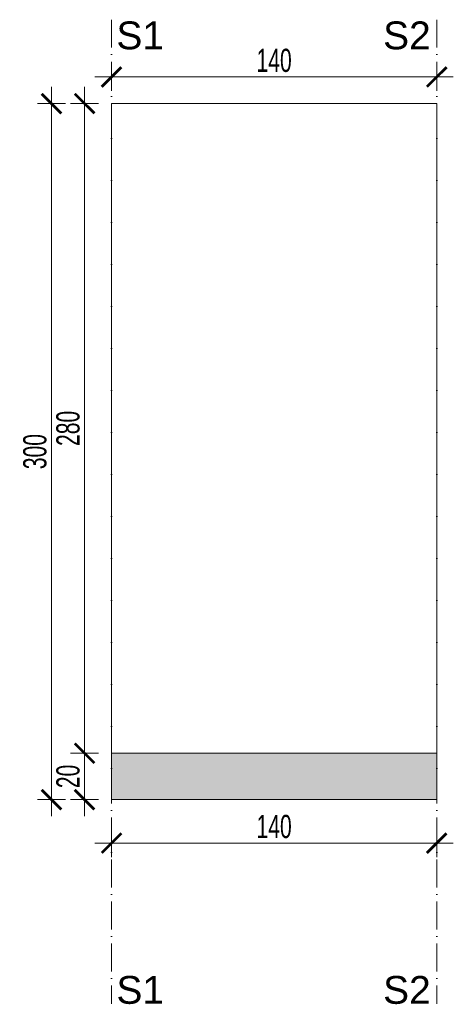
# Model space of a CAD drawing. Header units: millimetres. Extents: x -6792 to 22441, y -13430 to 4653.
# Tile 61 of 256: x -4332 to -4145, y -9827 to -9403. Entities that reach past the tile are written whole.
import ezdxf

# ---------------------------------------------------------------- set-up
doc = ezdxf.new("R2010")
doc.units = ezdxf.units.MM
doc.header["$XCLIPFRAME"] = 0
doc.linetypes.add('ACAD_ISO02W100', pattern=[15, 12, -3])
doc.linetypes.add('ACAD_ISO10W100', pattern=[18, 12, -3, 0, -3])
for name, color, linetype, lineweight in [('_A_KOLORYSTYKA ŚCIAN', 40, 'Continuous', 5), ('_A_OPIS', 253, 'Continuous', 9), ('_A_ROZWINIĘCIA_RYSUNEK ŚCIAN', 252, 'Continuous', 15), ('_A_ROZWINIĘCIA_WIDOK', 173, 'Continuous', 15), ('_A_ROZWINIĘCIA_WYMIARY', 252, 'Continuous', 15)]:
    doc.layers.add(name, color=color, linetype=linetype, lineweight=lineweight)
doc.styles.add('DIM', font='arial.ttf', dxfattribs={"width": 0.65})
doc.styles.get("Standard").update_dxf_attribs({"font": 'arial.ttf'})
doc.dimstyles.new('BP_EU_25-50', dxfattribs={"dimtxt": 10, "dimasz": 0.8, "dimexe": 0.75, "dimexo": 1, "dimgap": 2, "dimtad": 1, "dimdec": 0, "dimzin": 9, "dimdsep": 46, "dimtxsty": 'DIM', "dimblk": 'ARCH_1', "dimcen": 0, "dimdle": 50, "dimse1": 1, "dimse2": 1, "dimclrd": 256, "dimclre": 256, "dimclrt": 256, "dimadec": 0, "dimazin": 2, "dimtfac": 1, "dimtdec": 0, "dimtix": 1, "dimtmove": 2, "dimatfit": 0, "dimfxl": 0.75, "dimtolj": 1, "dimtzin": 0, "dimlwd": 15, "dimlwe": -1, "dimarcsym": 0})
picture_1 = doc.add_image_def('image2.jpg', size_in_pixel=(1379, 421))

# ---------------------------------------------------------------- blocks, each defined once
blk = doc.blocks.new('ARCH_1')
for p, q in [((0, 7.5), (0, -7.5)), ((8.92, 0), (-8.92, 0))]:
    blk.add_line(p, q)
at = {"const_width": 1.5}
blk.add_lwpolyline([(5.3, 5.3), (-5.3, -5.3)], dxfattribs=at)
blk = doc.blocks.new('*D2056')
at = {"layer": '_A_ROZWINIĘCIA_WYMIARY', "lineweight": 15, "transparency": 16777216}
blk.add_line((-4303.64, -9439.67), (-4303.64, -9718.07), dxfattribs=at)
at = {"layer": 'Defpoints', "color": 0, "transparency": 16777216}
for p in [(-4292.04, -9438.87), (-4303.64, -9718.87), (-4292.04, -9718.87)]:
    blk.add_point(p, dxfattribs=at)
at = {"layer": '_A_ROZWINIĘCIA_WYMIARY', "lineweight": 15, "transparency": 16777216, "xscale": 0.8, "yscale": 0.8, "zscale": 0.8}
for p, rotation in [((-4303.64, -9438.87), 90), ((-4303.64, -9718.87), 270)]:
    blk.add_blockref('ARCH_1', p, dxfattribs=dict(at, rotation=rotation))
at = {"layer": '_A_ROZWINIĘCIA_WYMIARY', "transparency": 16777216, "insert": (-4310.74, -9578.87), "char_height": 10, "attachment_point": 5, "rotation": 90, "style": 'DIM'}
blk.add_mtext('\\A1;280', dxfattribs=at)
blk = doc.blocks.new('*D2057')
at = {"layer": '_A_ROZWINIĘCIA_WYMIARY', "lineweight": 15, "transparency": 16777216}
blk.add_line((-4303.64, -9738.07), (-4303.64, -9719.67), dxfattribs=at)
at = {"layer": 'Defpoints', "color": 0, "transparency": 16777216}
for p in [(-4303.64, -9718.87), (-4292.04, -9718.87), (-4292.04, -9738.87)]:
    blk.add_point(p, dxfattribs=at)
at = {"layer": '_A_ROZWINIĘCIA_WYMIARY', "lineweight": 15, "transparency": 16777216, "xscale": 0.8, "yscale": 0.8, "zscale": 0.8}
for p, rotation in [((-4303.64, -9718.87), 90), ((-4303.64, -9738.87), 270)]:
    blk.add_blockref('ARCH_1', p, dxfattribs=dict(at, rotation=rotation))
at = {"layer": '_A_ROZWINIĘCIA_WYMIARY', "transparency": 16777216, "insert": (-4310.74, -9728.87), "char_height": 10, "attachment_point": 5, "rotation": 90, "style": 'DIM'}
blk.add_mtext('\\A1;20', dxfattribs=at)
blk = doc.blocks.new('*D2058')
at = {"layer": '_A_ROZWINIĘCIA_WYMIARY', "lineweight": 15, "transparency": 16777216}
blk.add_line((-4317.89, -9738.07), (-4317.89, -9439.67), dxfattribs=at)
at = {"layer": 'Defpoints', "color": 0, "transparency": 16777216}
for p in [(-4317.89, -9438.87), (-4292.04, -9438.87), (-4292.04, -9738.87)]:
    blk.add_point(p, dxfattribs=at)
at = {"layer": '_A_ROZWINIĘCIA_WYMIARY', "lineweight": 15, "transparency": 16777216, "xscale": 0.8, "yscale": 0.8, "zscale": 0.8}
for p, rotation in [((-4317.89, -9438.87), 90), ((-4317.89, -9738.87), 270)]:
    blk.add_blockref('ARCH_1', p, dxfattribs=dict(at, rotation=rotation))
at = {"layer": '_A_ROZWINIĘCIA_WYMIARY', "transparency": 16777216, "insert": (-4325, -9588.87), "char_height": 10, "attachment_point": 5, "rotation": 90, "style": 'DIM'}
blk.add_mtext('\\A1;300', dxfattribs=at)
blk = doc.blocks.new('*D2059')
at = {"layer": '_A_ROZWINIĘCIA_WYMIARY', "lineweight": 15, "transparency": 16777216}
blk.add_line((-4291.24, -9427.42), (-4152.84, -9427.42), dxfattribs=at)
at = {"layer": 'Defpoints', "color": 0, "transparency": 16777216}
for p in [(-4292.04, -9408.87), (-4152.04, -9427.42), (-4152.04, -9438.87)]:
    blk.add_point(p, dxfattribs=at)
at = {"layer": '_A_ROZWINIĘCIA_WYMIARY', "lineweight": 15, "transparency": 16777216, "xscale": 0.8, "yscale": 0.8, "zscale": 0.8, "rotation": 180}
blk.add_blockref('ARCH_1', (-4292.04, -9427.42), dxfattribs=at)
at = {"layer": '_A_ROZWINIĘCIA_WYMIARY', "lineweight": 15, "transparency": 16777216, "xscale": 0.8, "yscale": 0.8, "zscale": 0.8}
blk.add_blockref('ARCH_1', (-4152.04, -9427.42), dxfattribs=at)
at = {"layer": '_A_ROZWINIĘCIA_WYMIARY', "transparency": 16777216, "insert": (-4222.04, -9420.32), "char_height": 10, "attachment_point": 5, "style": 'DIM'}
blk.add_mtext('\\A1;140', dxfattribs=at)
blk = doc.blocks.new('*D2068')
at = {"layer": '_A_ROZWINIĘCIA_WYMIARY', "lineweight": 15, "transparency": 16777216}
blk.add_line((-4291.24, -9757.61), (-4152.84, -9757.61), dxfattribs=at)
at = {"layer": 'Defpoints', "color": 0, "transparency": 16777216}
for p in [(-4292.04, -9738.87), (-4152.04, -9738.87), (-4152.04, -9757.61)]:
    blk.add_point(p, dxfattribs=at)
at = {"layer": '_A_ROZWINIĘCIA_WYMIARY', "lineweight": 15, "transparency": 16777216, "xscale": 0.8, "yscale": 0.8, "zscale": 0.8, "rotation": 180}
blk.add_blockref('ARCH_1', (-4292.04, -9757.61), dxfattribs=at)
at = {"layer": '_A_ROZWINIĘCIA_WYMIARY', "lineweight": 15, "transparency": 16777216, "xscale": 0.8, "yscale": 0.8, "zscale": 0.8}
blk.add_blockref('ARCH_1', (-4152.04, -9757.61), dxfattribs=at)
at = {"layer": '_A_ROZWINIĘCIA_WYMIARY', "transparency": 16777216, "insert": (-4222.04, -9750.5), "char_height": 10, "attachment_point": 5, "style": 'DIM'}
blk.add_mtext('\\A1;140', dxfattribs=at)

msp = doc.modelspace()

# ---------------------------------------------------------------- hatches: boundary and pattern name
at = {"layer": '_A_ROZWINIĘCIA_RYSUNEK ŚCIAN', "true_color": 0x9e9e9e}
h = msp.add_hatch(color=253, dxfattribs=at)
h.dxf.hatch_style = 1
h.paths.add_polyline_path([(-4152.041, -9738.867), (-4152.041, -9718.867), (-4292.041, -9718.867), (-4292.041, -9738.867)])

# ---------------------------------------------------------------- linework, layer by layer
at = {"layer": '_A_OPIS', "linetype": 'ACAD_ISO10W100'}
for points in [[(-4292.041, -9402.731), (-4292.041, -9826.867)], [(-4152.041, -9402.731), (-4152.041, -9826.867)]]:
    msp.add_lwpolyline(points, dxfattribs=at)
at = {"layer": '_A_ROZWINIĘCIA_RYSUNEK ŚCIAN'}
for points in [[(-4152.041, -9718.867), (-4292.041, -9718.867)], [(-4152.041, -9738.867), (-4292.041, -9738.867)]]:
    msp.add_lwpolyline(points, dxfattribs=at)
at = {"layer": '_A_ROZWINIĘCIA_WIDOK'}
msp.add_lwpolyline([(-4292.041, -9738.867), (-4292.041, -9438.867), (-4152.041, -9438.867), (-4152.041, -9738.867), (-4292.041, -9738.867)], dxfattribs=at)

# ---------------------------------------------------------------- texts
at = {"layer": '_A_OPIS', "linetype": 'ACAD_ISO02W100', "char_height": 12, "attachment_point": 1}
for s, insert in [('S1', (-4289.929, -9403.489)), ('S2', (-4175.114, -9403.49)), ('S1', (-4289.929, -9814.861)), ('S2', (-4175.114, -9814.861))]:
    msp.add_mtext_dynamic_manual_height_columns(s, width=46.3498, gutter_width=40, heights=[0], dxfattribs=dict(at, insert=insert))

# ---------------------------------------------------------------- dimensions: what is measured, and where the dimension line sits
at = {"layer": '_A_ROZWINIĘCIA_WYMIARY'}
dim = msp.add_linear_dim(base=(-4152.041, -9427.425), p1=(-4292.041, -9408.867), p2=(-4152.041, -9438.867), dimstyle='BP_EU_25-50', dxfattribs=at)
dim.commit()
dim.dimension.update_dxf_attribs({"geometry": '*D2059', "text_midpoint": (-4222.041, -9420.319)})
for base, p1, p2, picture, middle in [((-4317.893, -9438.867), (-4292.041, -9738.867), (-4292.041, -9438.867), '*D2058', (-4325.002, -9588.867)), ((-4303.635, -9718.867), (-4292.041, -9438.867), (-4292.041, -9718.867), '*D2056', (-4310.741, -9578.867)), ((-4303.635, -9718.868), (-4292.041, -9738.867), (-4292.041, -9718.868), '*D2057', (-4310.741, -9728.867))]:
    dim = msp.add_linear_dim(base=base, p1=p1, p2=p2, angle=90, dimstyle='BP_EU_25-50', dxfattribs=at)
    dim.commit()
    dim.dimension.update_dxf_attribs({"geometry": picture, "text_midpoint": middle})
at = {"layer": '_A_ROZWINIĘCIA_WYMIARY', "color": 3}
dim = msp.add_linear_dim(base=(-4152.041, -9757.608), p1=(-4292.041, -9738.867), p2=(-4152.041, -9738.867), dimstyle='BP_EU_25-50', dxfattribs=at)
dim.commit()
dim.dimension.update_dxf_attribs({"geometry": '*D2068', "text_midpoint": (-4222.041, -9750.503)})

# ---------------------------------------------------------------- pictures from other files: only their frames are drawn
at = {"layer": '_A_KOLORYSTYKA ŚCIAN'}
image = msp.add_image(picture_1, insert=(-4482.041, -9718.869), size_in_units=(917.152, 280.001), rotation=0, dxfattribs=at)
image.set_boundary_path([(285.178, -0.5), (495.6773, 420.498)])

doc.saveas('drawing.dxf')
